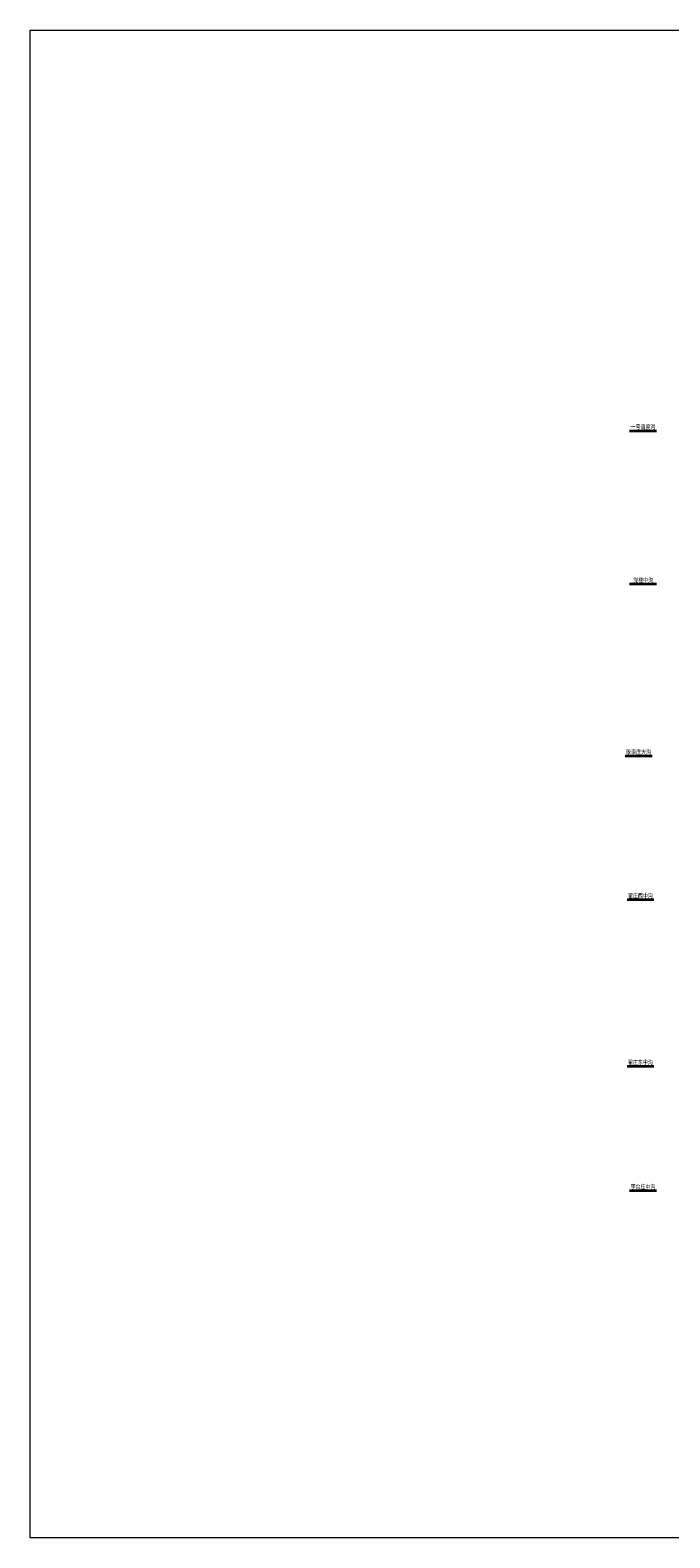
# Model space of a CAD drawing. Header units: millimetres. Extents: x -1851 to 142262423, y -629789 to 22327943.
# Tile 22 of 69: x 34013 to 35529, y 3084 to 6657. Entities that reach past the tile are written whole.
import ezdxf

# ---------------------------------------------------------------- set-up
doc = ezdxf.new("R2010")
doc.units = ezdxf.units.MM
doc.layers.add('0.13文字', color=3, linetype='Continuous', lineweight=13)
doc.layers.add('DIMTEX', color=7, linetype='Continuous')
doc.styles.add('STYLE2', font='txt', dxfattribs={"width": 0.8})

msp = doc.modelspace()

# ---------------------------------------------------------------- linework, layer by layer
at = {"layer": '0.13文字'}
msp.add_lwpolyline([(34012.9, 6656.8), (40202, 6656.8), (40202, 3083.5), (34012.9, 3083.5)], close=True, dxfattribs=at)
at = {"layer": 'DIMTEX', "color": 7, "linetype": 'Continuous'}
for p, q in [((35433.8, 5708.3), (35497.2, 5708.3)), ((35433.8, 5706.6), (35497.2, 5706.6)), ((35433.8, 5345.2), (35497.2, 5345.2)), ((35433.8, 5343.5), (35497.2, 5343.5)), ((35423.4, 4937.8), (35486.8, 4937.8)), ((35423.4, 4936.2), (35486.8, 4936.2)), ((35427.7, 4595.4), (35491.2, 4595.4)), ((35427.8, 4597.1), (35491.2, 4597.1)), ((35427.7, 4200.8), (35491.2, 4200.8)), ((35427.8, 4202.5), (35491.2, 4202.5)), ((35433.8, 3907.4), (35497.2, 3907.4)), ((35433.8, 3905.7), (35497.2, 3905.7))]:
    msp.add_line(p, q, dxfattribs=at)

# ---------------------------------------------------------------- texts
at = {"layer": 'DIMTEX', "color": 7, "linetype": 'Continuous', "style": 'STYLE2', "width": 0.8}
for s, p in [('一号调度沟', (35436, 5711.3)), ('党楼中沟', (35442.6, 5348.1)), ('耿李庄大沟', (35425.6, 4940.9)), ('翟庄西中沟', (35429.9, 4600.1)), ('翟庄东中沟', (35429.9, 4205.5)), ('李台庄中沟', (35436, 3910.4))]:
    msp.add_text(s, height=10.5, dxfattribs=at).set_placement(p)

doc.saveas('drawing.dxf')
